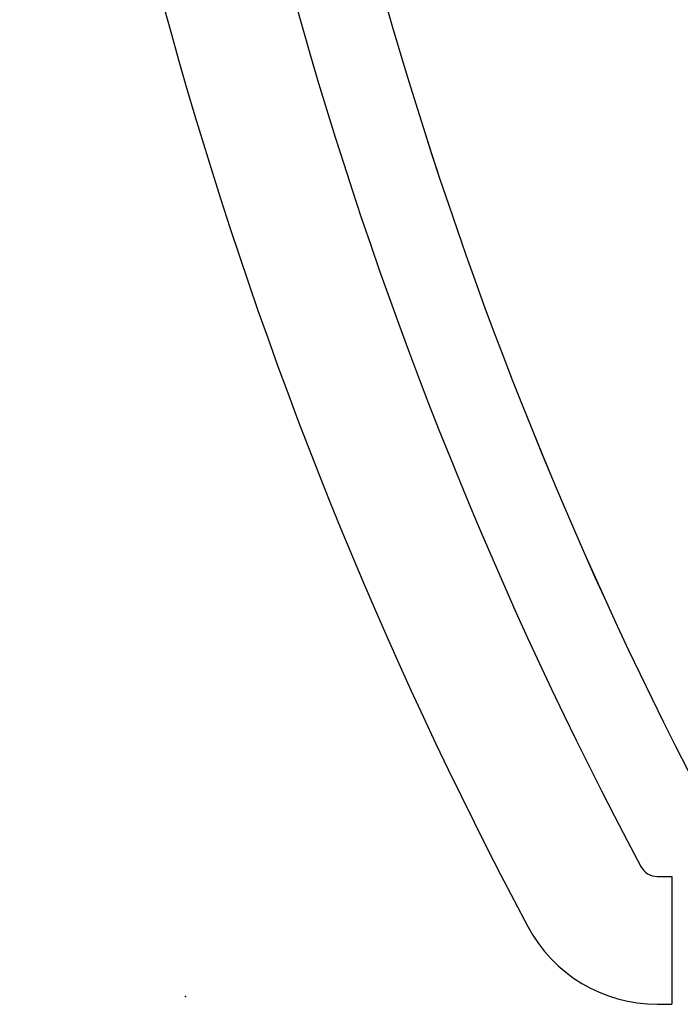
# Model space of a CAD drawing. Header units: millimetres. Extents: x -23.3 to 23.3, y -22.5 to 20.7.
# Tile 1 of 9: x -23.3 to -17.9, y -17.6 to -9.6. Entities that reach past the tile are written whole.
import ezdxf

# ---------------------------------------------------------------- set-up
doc = ezdxf.new("R2010")
doc.units = ezdxf.units.MM
doc.header["$MEASUREMENT"] = 0
doc.layers.add('Board_Sketch1', color=7, linetype='Continuous')
doc.layers.add('Plytka dolna1_Sketch1', color=7, linetype='Continuous')

# ---------------------------------------------------------------- blocks, each defined once
blk = doc.blocks.new('Plytkadolna1')
at = {"layer": 'Plytka dolna1_Sketch1'}
for centre, radius, start, end in [((3.01, 1.61, 0.15), 3.44353, 184.51031, 207.87494), ((3.01, 1.61, 0.15), 3.44353, 184.51031, 207.87494), ((3.01009, 1.61002, 0.15), 3.44361, 184.51057, 207.87472)]:
    blk.add_arc(centre, radius, start, end, dxfattribs=at)
blk = doc.blocks.new('Board')
at = {"layer": 'Board_Sketch1'}
for p, q in [((0.38739, 0.09857, 0.15364), (0.39934, 0.09857, 0.15364)), ((0.39934, 0.09857, 0.15364), (0.39934, -0.00643, 0.15364)), ((0.38739, -0.00643, 0.15364), (0.39934, -0.00643, 0.15364))]:
    blk.add_line(p, q, dxfattribs=at)
for centre, radius, start, end in [((3.47672, 1.75903, 0.15364), 3.62046, 183.71461, 208.0343), ((3.47672, 1.75903, 0.15364), 3.51546, 183.82572, 208.0343), ((0.38739, 0.11403, 0.15364), 0.01546, 208.0343, 270), ((0.38739, 0.11403, 0.15364), 0.12046, 208.0343, 270)]:
    blk.add_arc(centre, radius, start, end, dxfattribs=at)
blk.add_point((0, 0, 0.15364), dxfattribs=at)
blk = doc.blocks.new('PCBComponent')
blk.add_blockref('Board', (0, 0))
blk = doc.blocks.new('ST-1011_2_1_E')
blk.add_blockref('PCBComponent', (0, 0))

msp = doc.modelspace()

# ---------------------------------------------------------------- block references
at = {"xscale": 10, "yscale": 10, "zscale": 10}
for name, p in [('ST-1011_2_1_E', (-21.9672, -17.5671, 14.2)), ('Plytkadolna1', (-17.3, -16.1))]:
    msp.add_blockref(name, p, dxfattribs=at)

doc.saveas('drawing.dxf')
